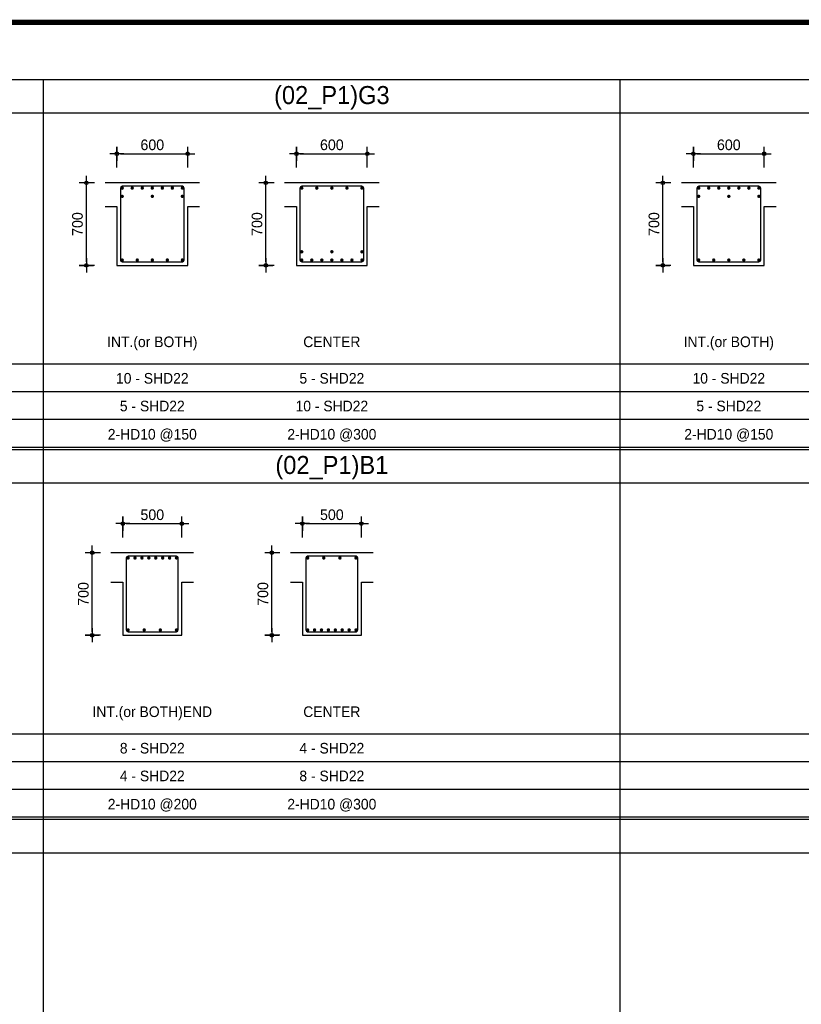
# Model space of a CAD drawing. Header units: millimetres. Extents: x 3445018 to 4174071, y -6064565 to -5122887.
# Tile 29 of 192: x 3704805 to 3711427, y -5833370 to -5825023. Entities that reach past the tile are written whole.
import ezdxf
from ezdxf.enums import TextEntityAlignment as Align

# ---------------------------------------------------------------- set-up
doc = ezdxf.new("R2010")
doc.units = ezdxf.units.MM
doc.header["$MEASUREMENT"] = 0
doc.layers.get('DEFPOINTS').update_dxf_attribs({"linetype": 'CONTINUOUS'})
for name, color, linetype in [('A_GE_FORM', 7, 'CONTINUOUS'), ('DIM', 7, 'CONTINUOUS'), ('guide', 9, 'CONTINUOUS'), ('SO-252', 252, 'CONTINUOUS'), ('WA1', 2, 'CONTINUOUS'), ('WA2', 3, 'CONTINUOUS'), ('문자', 2, 'CONTINUOUS')]:
    doc.layers.add(name, color=color, linetype=linetype)
doc.styles.add('HY울릉도 L', font='txt')
doc.styles.add('SDP-S', font='txt')
doc.styles.add('돋움', font='txt')
doc.dimstyles.new('SMDI-3', dxfattribs={"dimtxt": 3, "dimasz": 1, "dimexe": 2, "dimexo": 3, "dimgap": 1, "dimtad": 1, "dimdsep": 46, "dimtxsty": 'HY울릉도 L', "dimblk": 'Z_DOT', "dimcen": 2.5, "dimdle": 1.5, "dimclrd": 1, "dimclre": 1, "dimclrt": 2, "dimadec": 0, "dimazin": 0, "dimtfac": 1, "dimtix": 1, "dimtmove": 2, "dimatfit": 3, "dimldrblk": 'Z_DOT', "dimfxl": 2, "dimtvp": 1, "dimtolj": 1, "dimtzin": 0, "dimarcsym": 0})

# ---------------------------------------------------------------- blocks, each defined once
blk = doc.blocks.new('sheet _서영')
at = {"layer": 'A_GE_FORM', "const_width": 1.5}
blk.add_lwpolyline([(-361868.49, -1059038.93), (-362670.49, -1059038.93), (-362670.49, -1058483.93), (-361868.49, -1058483.93)], close=True, dxfattribs=at)
blk = doc.blocks.new('Z_DOT')
at = {"layer": 'DIM', "color": 1, "ltscale": 3}
for p, q in [((-2, 0), (2, 0)), ((0, -2), (0, 2))]:
    blk.add_line(p, q, dxfattribs=at)
for radius in [0.5, 0.25]:
    blk.add_circle((0, 0), radius, dxfattribs=at)
blk = doc.blocks.new('*D204')
at = {"layer": 'DEFPOINTS', "color": 0, "ltscale": 3, "transparency": 16777216}
for p in [(3706178.1, -5829295.6), (3705678.1, -5829501.6), (3706178.1, -5829501.6)]:
    blk.add_point(p, dxfattribs=at)
at = {"layer": 'DIM', "color": 1, "lineweight": -2, "ltscale": 3, "transparency": 16777216}
for p, q in [((3705678.1, -5829411.6), (3705678.1, -5829235.6)), ((3705708.1, -5829295.6), (3706148.1, -5829295.6)), ((3706178.1, -5829411.6), (3706178.1, -5829235.6))]:
    blk.add_line(p, q, dxfattribs=at)
at = {"layer": 'DIM', "color": 1, "lineweight": -2, "ltscale": 3, "transparency": 16777216, "xscale": 30, "yscale": 30, "zscale": 30, "rotation": 180}
blk.add_blockref('Z_DOT', (3705678.1, -5829295.6), dxfattribs=at)
at = {"layer": 'DIM', "color": 1, "lineweight": -2, "ltscale": 3, "transparency": 16777216, "xscale": 30, "yscale": 30, "zscale": 30}
blk.add_blockref('Z_DOT', (3706178.1, -5829295.6), dxfattribs=at)
at = {"layer": 'DIM', "color": 2, "ltscale": 3, "transparency": 16777216, "insert": (3705928.1, -5829145.5), "char_height": 90, "attachment_point": 5, "style": 'SDP-S'}
blk.add_mtext('\\A1;\\P500', dxfattribs=at)
blk = doc.blocks.new('*D205')
at = {"layer": 'DEFPOINTS', "color": 0, "ltscale": 3, "transparency": 16777216}
for p in [(3707699.6, -5829295.6), (3707199.6, -5829501.6), (3707699.6, -5829501.6)]:
    blk.add_point(p, dxfattribs=at)
at = {"layer": 'DIM', "color": 1, "lineweight": -2, "ltscale": 3, "transparency": 16777216}
for p, q in [((3707199.6, -5829411.6), (3707199.6, -5829235.6)), ((3707229.6, -5829295.6), (3707669.6, -5829295.6)), ((3707699.6, -5829411.6), (3707699.6, -5829235.6))]:
    blk.add_line(p, q, dxfattribs=at)
at = {"layer": 'DIM', "color": 1, "lineweight": -2, "ltscale": 3, "transparency": 16777216, "xscale": 30, "yscale": 30, "zscale": 30, "rotation": 180}
blk.add_blockref('Z_DOT', (3707199.6, -5829295.6), dxfattribs=at)
at = {"layer": 'DIM', "color": 1, "lineweight": -2, "ltscale": 3, "transparency": 16777216, "xscale": 30, "yscale": 30, "zscale": 30}
blk.add_blockref('Z_DOT', (3707699.6, -5829295.6), dxfattribs=at)
at = {"layer": 'DIM', "color": 2, "ltscale": 3, "transparency": 16777216, "insert": (3707449.6, -5829145.5), "char_height": 90, "attachment_point": 5, "style": 'SDP-S'}
blk.add_mtext('\\A1;\\P500', dxfattribs=at)
blk = doc.blocks.new('*D206')
at = {"layer": 'DEFPOINTS', "color": 0, "ltscale": 3, "transparency": 16777216}
for p in [(3706940.8, -5829541.6), (3707099.6, -5829541.6), (3707099.6, -5830241.6)]:
    blk.add_point(p, dxfattribs=at)
at = {"layer": 'DIM', "color": 1, "lineweight": -2, "ltscale": 3, "transparency": 16777216}
for p, q in [((3707009.6, -5829541.6), (3706880.8, -5829541.6)), ((3706940.8, -5830211.6), (3706940.8, -5829571.6)), ((3707009.6, -5830241.6), (3706880.8, -5830241.6))]:
    blk.add_line(p, q, dxfattribs=at)
at = {"layer": 'DIM', "color": 1, "lineweight": -2, "ltscale": 3, "transparency": 16777216, "xscale": 30, "yscale": 30, "zscale": 30}
for p, rotation in [((3706940.8, -5829541.6), 90), ((3706940.8, -5830241.6), 270)]:
    blk.add_blockref('Z_DOT', p, dxfattribs=dict(at, rotation=rotation))
at = {"layer": 'DIM', "color": 2, "ltscale": 3, "transparency": 16777216, "insert": (3706865.7, -5829891.6), "char_height": 90, "attachment_point": 5, "rotation": 90, "style": 'SDP-S'}
blk.add_mtext('\\A1;700', dxfattribs=at)
blk = doc.blocks.new('*D207')
at = {"layer": 'DEFPOINTS', "color": 0, "ltscale": 3, "transparency": 16777216}
for p in [(3705419.3, -5829541.6), (3705578.1, -5829541.6), (3705578.1, -5830241.6)]:
    blk.add_point(p, dxfattribs=at)
at = {"layer": 'DIM', "color": 1, "lineweight": -2, "ltscale": 3, "transparency": 16777216}
for p, q in [((3705488.1, -5829541.6), (3705359.3, -5829541.6)), ((3705419.3, -5830211.6), (3705419.3, -5829571.6)), ((3705488.1, -5830241.6), (3705359.3, -5830241.6))]:
    blk.add_line(p, q, dxfattribs=at)
at = {"layer": 'DIM', "color": 1, "lineweight": -2, "ltscale": 3, "transparency": 16777216, "xscale": 30, "yscale": 30, "zscale": 30}
for p, rotation in [((3705419.3, -5829541.6), 90), ((3705419.3, -5830241.6), 270)]:
    blk.add_blockref('Z_DOT', p, dxfattribs=dict(at, rotation=rotation))
at = {"layer": 'DIM', "color": 2, "ltscale": 3, "transparency": 16777216, "insert": (3705344.3, -5829891.6), "char_height": 90, "attachment_point": 5, "rotation": 90, "style": 'SDP-S'}
blk.add_mtext('\\A1;700', dxfattribs=at)
blk = doc.blocks.new('*D252')
at = {"layer": 'DEFPOINTS', "color": 0, "ltscale": 3, "transparency": 16777216}
for p in [(3706228.1, -5826159.6), (3705628.1, -5826365.6), (3706228.1, -5826365.6)]:
    blk.add_point(p, dxfattribs=at)
at = {"layer": 'DIM', "color": 1, "lineweight": -2, "ltscale": 3, "transparency": 16777216}
for p, q in [((3705628.1, -5826275.6), (3705628.1, -5826099.6)), ((3706228.1, -5826275.6), (3706228.1, -5826099.6)), ((3705658.1, -5826159.6), (3706198.1, -5826159.6))]:
    blk.add_line(p, q, dxfattribs=at)
at = {"layer": 'DIM', "color": 1, "lineweight": -2, "ltscale": 3, "transparency": 16777216, "xscale": 30, "yscale": 30, "zscale": 30, "rotation": 180}
blk.add_blockref('Z_DOT', (3705628.1, -5826159.6), dxfattribs=at)
at = {"layer": 'DIM', "color": 1, "lineweight": -2, "ltscale": 3, "transparency": 16777216, "xscale": 30, "yscale": 30, "zscale": 30}
blk.add_blockref('Z_DOT', (3706228.1, -5826159.6), dxfattribs=at)
at = {"layer": 'DIM', "color": 2, "ltscale": 3, "transparency": 16777216, "insert": (3705928.1, -5826009.5), "char_height": 90, "attachment_point": 5, "style": 'SDP-S'}
blk.add_mtext('\\A1;\\P600', dxfattribs=at)
blk = doc.blocks.new('*D253')
at = {"layer": 'DEFPOINTS', "color": 0, "ltscale": 3, "transparency": 16777216}
for p in [(3705369.3, -5826405.6), (3705528.1, -5826405.6), (3705528.1, -5827105.6)]:
    blk.add_point(p, dxfattribs=at)
at = {"layer": 'DIM', "color": 1, "lineweight": -2, "ltscale": 3, "transparency": 16777216}
for p, q in [((3705438.1, -5826405.6), (3705309.3, -5826405.6)), ((3705369.3, -5827075.6), (3705369.3, -5826435.6)), ((3705438.1, -5827105.6), (3705309.3, -5827105.6))]:
    blk.add_line(p, q, dxfattribs=at)
at = {"layer": 'DIM', "color": 1, "lineweight": -2, "ltscale": 3, "transparency": 16777216, "xscale": 30, "yscale": 30, "zscale": 30}
for p, rotation in [((3705369.3, -5826405.6), 90), ((3705369.3, -5827105.6), 270)]:
    blk.add_blockref('Z_DOT', p, dxfattribs=dict(at, rotation=rotation))
at = {"layer": 'DIM', "color": 2, "ltscale": 3, "transparency": 16777216, "insert": (3705294.3, -5826755.6), "char_height": 90, "attachment_point": 5, "rotation": 90, "style": 'SDP-S'}
blk.add_mtext('\\A1;700', dxfattribs=at)
blk = doc.blocks.new('*D254')
at = {"layer": 'DEFPOINTS', "color": 0, "ltscale": 3, "transparency": 16777216}
for p in [(3707749.6, -5826159.6), (3707149.6, -5826365.6), (3707749.6, -5826365.6)]:
    blk.add_point(p, dxfattribs=at)
at = {"layer": 'DIM', "color": 1, "lineweight": -2, "ltscale": 3, "transparency": 16777216}
for p, q in [((3707149.6, -5826275.6), (3707149.6, -5826099.6)), ((3707749.6, -5826275.6), (3707749.6, -5826099.6)), ((3707179.6, -5826159.6), (3707719.6, -5826159.6))]:
    blk.add_line(p, q, dxfattribs=at)
at = {"layer": 'DIM', "color": 1, "lineweight": -2, "ltscale": 3, "transparency": 16777216, "xscale": 30, "yscale": 30, "zscale": 30, "rotation": 180}
blk.add_blockref('Z_DOT', (3707149.6, -5826159.6), dxfattribs=at)
at = {"layer": 'DIM', "color": 1, "lineweight": -2, "ltscale": 3, "transparency": 16777216, "xscale": 30, "yscale": 30, "zscale": 30}
blk.add_blockref('Z_DOT', (3707749.6, -5826159.6), dxfattribs=at)
at = {"layer": 'DIM', "color": 2, "ltscale": 3, "transparency": 16777216, "insert": (3707449.6, -5826009.5), "char_height": 90, "attachment_point": 5, "style": 'SDP-S'}
blk.add_mtext('\\A1;\\P600', dxfattribs=at)
blk = doc.blocks.new('*D255')
at = {"layer": 'DEFPOINTS', "color": 0, "ltscale": 3, "transparency": 16777216}
for p in [(3706890.8, -5826405.6), (3707049.6, -5826405.6), (3707049.6, -5827105.6)]:
    blk.add_point(p, dxfattribs=at)
at = {"layer": 'DIM', "color": 1, "lineweight": -2, "ltscale": 3, "transparency": 16777216}
for p, q in [((3706959.6, -5826405.6), (3706830.8, -5826405.6)), ((3706890.8, -5827075.6), (3706890.8, -5826435.6)), ((3706959.6, -5827105.6), (3706830.8, -5827105.6))]:
    blk.add_line(p, q, dxfattribs=at)
at = {"layer": 'DIM', "color": 1, "lineweight": -2, "ltscale": 3, "transparency": 16777216, "xscale": 30, "yscale": 30, "zscale": 30}
for p, rotation in [((3706890.8, -5826405.6), 90), ((3706890.8, -5827105.6), 270)]:
    blk.add_blockref('Z_DOT', p, dxfattribs=dict(at, rotation=rotation))
at = {"layer": 'DIM', "color": 2, "ltscale": 3, "transparency": 16777216, "insert": (3706815.7, -5826755.6), "char_height": 90, "attachment_point": 5, "rotation": 90, "style": 'SDP-S'}
blk.add_mtext('\\A1;700', dxfattribs=at)
blk = doc.blocks.new('*D256')
at = {"layer": 'DEFPOINTS', "color": 0, "ltscale": 3, "transparency": 16777216}
for p in [(3711113.1, -5826159.6), (3710513.1, -5826365.6), (3711113.1, -5826365.6)]:
    blk.add_point(p, dxfattribs=at)
at = {"layer": 'DIM', "color": 1, "lineweight": -2, "ltscale": 3, "transparency": 16777216}
for p, q in [((3710513.1, -5826275.6), (3710513.1, -5826099.6)), ((3711113.1, -5826275.6), (3711113.1, -5826099.6)), ((3710543.1, -5826159.6), (3711083.1, -5826159.6))]:
    blk.add_line(p, q, dxfattribs=at)
at = {"layer": 'DIM', "color": 1, "lineweight": -2, "ltscale": 3, "transparency": 16777216, "xscale": 30, "yscale": 30, "zscale": 30, "rotation": 180}
blk.add_blockref('Z_DOT', (3710513.1, -5826159.6), dxfattribs=at)
at = {"layer": 'DIM', "color": 1, "lineweight": -2, "ltscale": 3, "transparency": 16777216, "xscale": 30, "yscale": 30, "zscale": 30}
blk.add_blockref('Z_DOT', (3711113.1, -5826159.6), dxfattribs=at)
at = {"layer": 'DIM', "color": 2, "ltscale": 3, "transparency": 16777216, "insert": (3710813.1, -5826009.5), "char_height": 90, "attachment_point": 5, "style": 'SDP-S'}
blk.add_mtext('\\A1;\\P600', dxfattribs=at)
blk = doc.blocks.new('*D257')
at = {"layer": 'DEFPOINTS', "color": 0, "ltscale": 3, "transparency": 16777216}
for p in [(3710254.3, -5826405.6), (3710413.1, -5826405.6), (3710413.1, -5827105.6)]:
    blk.add_point(p, dxfattribs=at)
at = {"layer": 'DIM', "color": 1, "lineweight": -2, "ltscale": 3, "transparency": 16777216}
for p, q in [((3710323.1, -5826405.6), (3710194.3, -5826405.6)), ((3710254.3, -5827075.6), (3710254.3, -5826435.6)), ((3710323.1, -5827105.6), (3710194.3, -5827105.6))]:
    blk.add_line(p, q, dxfattribs=at)
at = {"layer": 'DIM', "color": 1, "lineweight": -2, "ltscale": 3, "transparency": 16777216, "xscale": 30, "yscale": 30, "zscale": 30}
for p, rotation in [((3710254.3, -5826405.6), 90), ((3710254.3, -5827105.6), 270)]:
    blk.add_blockref('Z_DOT', p, dxfattribs=dict(at, rotation=rotation))
at = {"layer": 'DIM', "color": 2, "ltscale": 3, "transparency": 16777216, "insert": (3710179.3, -5826755.6), "char_height": 90, "attachment_point": 5, "rotation": 90, "style": 'SDP-S'}
blk.add_mtext('\\A1;700', dxfattribs=at)

msp = doc.modelspace()

# ---------------------------------------------------------------- hatches: boundary and pattern name
at = {"layer": 'WA1'}
h = msp.add_hatch(color=256, dxfattribs=at)
h.dxf.hatch_style = 1
h.paths.add_polyline_path([(3705688.136, -5826450.627, 1), (3705658.136, -5826450.627, 1)])
h = msp.add_hatch(color=256, dxfattribs=at)
h.dxf.hatch_style = 1
h.paths.add_polyline_path([(3705773.136, -5826450.627, 1), (3705743.136, -5826450.627, 1)])
h = msp.add_hatch(color=256, dxfattribs=at)
h.dxf.hatch_style = 1
h.paths.add_polyline_path([(3705858.136, -5826450.627, 1), (3705828.136, -5826450.627, 1)])
h = msp.add_hatch(color=256, dxfattribs=at)
h.dxf.hatch_style = 1
h.paths.add_polyline_path([(3705943.136, -5826450.627, 1), (3705913.136, -5826450.627, 1)])
h = msp.add_hatch(color=256, dxfattribs=at)
h.dxf.hatch_style = 1
h.paths.add_polyline_path([(3705998.136, -5826450.627, -1), (3706028.136, -5826450.627, -1)])
h = msp.add_hatch(color=256, dxfattribs=at)
h.dxf.hatch_style = 1
h.paths.add_polyline_path([(3706083.136, -5826450.627, -1), (3706113.136, -5826450.627, -1)])
h = msp.add_hatch(color=256, dxfattribs=at)
h.dxf.hatch_style = 1
h.paths.add_polyline_path([(3706168.136, -5826450.627, -1), (3706198.136, -5826450.627, -1)])
h = msp.add_hatch(color=256, dxfattribs=at)
h.dxf.hatch_style = 1
h.paths.add_polyline_path([(3707209.701, -5826450.627, -1), (3707179.701, -5826450.627, -1)])
h = msp.add_hatch(color=256, dxfattribs=at)
h.dxf.hatch_style = 1
h.paths.add_polyline_path([(3707337.201, -5826450.627, -1), (3707307.201, -5826450.627, -1)])
h = msp.add_hatch(color=256, dxfattribs=at)
h.dxf.hatch_style = 1
h.paths.add_polyline_path([(3707464.701, -5826450.627, -1), (3707434.701, -5826450.627, -1)])
h = msp.add_hatch(color=256, dxfattribs=at)
h.dxf.hatch_style = 1
h.paths.add_polyline_path([(3707592.201, -5826450.627, -1), (3707562.201, -5826450.627, -1)])
h = msp.add_hatch(color=256, dxfattribs=at)
h.dxf.hatch_style = 1
h.paths.add_polyline_path([(3707689.701, -5826450.627, 1), (3707719.701, -5826450.627, 1)])
h = msp.add_hatch(color=256, dxfattribs=at)
h.dxf.hatch_style = 1
h.paths.add_polyline_path([(3710573.136, -5826450.627, 1), (3710543.136, -5826450.627, 1)])
h = msp.add_hatch(color=256, dxfattribs=at)
h.dxf.hatch_style = 1
h.paths.add_polyline_path([(3710658.136, -5826450.627, 1), (3710628.136, -5826450.627, 1)])
h = msp.add_hatch(color=256, dxfattribs=at)
h.dxf.hatch_style = 1
h.paths.add_polyline_path([(3710743.136, -5826450.627, 1), (3710713.136, -5826450.627, 1)])
h = msp.add_hatch(color=256, dxfattribs=at)
h.dxf.hatch_style = 1
h.paths.add_polyline_path([(3710828.136, -5826450.627, 1), (3710798.136, -5826450.627, 1)])
h = msp.add_hatch(color=256, dxfattribs=at)
h.dxf.hatch_style = 1
h.paths.add_polyline_path([(3710883.136, -5826450.627, -1), (3710913.136, -5826450.627, -1)])
h = msp.add_hatch(color=256, dxfattribs=at)
h.dxf.hatch_style = 1
h.paths.add_polyline_path([(3710968.136, -5826450.627, -1), (3710998.136, -5826450.627, -1)])
h = msp.add_hatch(color=256, dxfattribs=at)
h.dxf.hatch_style = 1
h.paths.add_polyline_path([(3711053.136, -5826450.627, -1), (3711083.136, -5826450.627, -1)])
h = msp.add_hatch(color=256, dxfattribs=at)
h.dxf.hatch_style = 1
h.paths.add_polyline_path([(3705688.136, -5826520.627, 1), (3705658.136, -5826520.627, 1)])
h = msp.add_hatch(color=256, dxfattribs=at)
h.dxf.hatch_style = 1
h.paths.add_polyline_path([(3705943.136, -5826520.627, 1), (3705913.136, -5826520.627, 1)])
h = msp.add_hatch(color=256, dxfattribs=at)
h.dxf.hatch_style = 1
h.paths.add_polyline_path([(3706198.136, -5826520.627, 1), (3706168.136, -5826520.627, 1)])
h = msp.add_hatch(color=256, dxfattribs=at)
h.dxf.hatch_style = 1
h.paths.add_polyline_path([(3710573.136, -5826520.627, 1), (3710543.136, -5826520.627, 1)])
h = msp.add_hatch(color=256, dxfattribs=at)
h.dxf.hatch_style = 1
h.paths.add_polyline_path([(3710828.136, -5826520.627, 1), (3710798.136, -5826520.627, 1)])
h = msp.add_hatch(color=256, dxfattribs=at)
h.dxf.hatch_style = 1
h.paths.add_polyline_path([(3711083.136, -5826520.627, 1), (3711053.136, -5826520.627, 1)])
h = msp.add_hatch(color=256, dxfattribs=at)
h.dxf.hatch_style = 1
h.paths.add_polyline_path([(3705688.136, -5827060.627, 1), (3705658.136, -5827060.627, 1)])
h = msp.add_hatch(color=256, dxfattribs=at)
h.dxf.hatch_style = 1
h.paths.add_polyline_path([(3705815.636, -5827060.627, 1), (3705785.636, -5827060.627, 1)])
h = msp.add_hatch(color=256, dxfattribs=at)
h.dxf.hatch_style = 1
h.paths.add_polyline_path([(3705943.136, -5827060.627, 1), (3705913.136, -5827060.627, 1)])
h = msp.add_hatch(color=256, dxfattribs=at)
h.dxf.hatch_style = 1
h.paths.add_polyline_path([(3706070.636, -5827060.627, 1), (3706040.636, -5827060.627, 1)])
h = msp.add_hatch(color=256, dxfattribs=at)
h.dxf.hatch_style = 1
h.paths.add_polyline_path([(3706168.136, -5827060.627, -1), (3706198.136, -5827060.627, -1)])
h = msp.add_hatch(color=256, dxfattribs=at)
h.dxf.hatch_style = 1
h.paths.add_polyline_path([(3707209.571, -5826990.627, -1), (3707179.571, -5826990.627, -1)])
h = msp.add_hatch(color=256, dxfattribs=at)
h.dxf.hatch_style = 1
h.paths.add_polyline_path([(3707209.571, -5827060.627, -1), (3707179.571, -5827060.627, -1)])
h = msp.add_hatch(color=256, dxfattribs=at)
h.dxf.hatch_style = 1
h.paths.add_polyline_path([(3707294.571, -5827060.627, -1), (3707264.571, -5827060.627, -1)])
h = msp.add_hatch(color=256, dxfattribs=at)
h.dxf.hatch_style = 1
h.paths.add_polyline_path([(3707379.571, -5827060.627, -1), (3707349.571, -5827060.627, -1)])
h = msp.add_hatch(color=256, dxfattribs=at)
h.dxf.hatch_style = 1
h.paths.add_polyline_path([(3707464.571, -5826990.627, -1), (3707434.571, -5826990.627, -1)])
h = msp.add_hatch(color=256, dxfattribs=at)
h.dxf.hatch_style = 1
h.paths.add_polyline_path([(3707464.571, -5827060.627, -1), (3707434.571, -5827060.627, -1)])
h = msp.add_hatch(color=256, dxfattribs=at)
h.dxf.hatch_style = 1
h.paths.add_polyline_path([(3707519.571, -5827060.627, 1), (3707549.571, -5827060.627, 1)])
h = msp.add_hatch(color=256, dxfattribs=at)
h.dxf.hatch_style = 1
h.paths.add_polyline_path([(3707604.571, -5827060.627, 1), (3707634.571, -5827060.627, 1)])
h = msp.add_hatch(color=256, dxfattribs=at)
h.dxf.hatch_style = 1
h.paths.add_polyline_path([(3707719.571, -5826990.627, -1), (3707689.571, -5826990.627, -1)])
h = msp.add_hatch(color=256, dxfattribs=at)
h.dxf.hatch_style = 1
h.paths.add_polyline_path([(3707689.571, -5827060.627, 1), (3707719.571, -5827060.627, 1)])
h = msp.add_hatch(color=256, dxfattribs=at)
h.dxf.hatch_style = 1
h.paths.add_polyline_path([(3710573.136, -5827060.627, 1), (3710543.136, -5827060.627, 1)])
h = msp.add_hatch(color=256, dxfattribs=at)
h.dxf.hatch_style = 1
h.paths.add_polyline_path([(3710700.636, -5827060.627, 1), (3710670.636, -5827060.627, 1)])
h = msp.add_hatch(color=256, dxfattribs=at)
h.dxf.hatch_style = 1
h.paths.add_polyline_path([(3710828.136, -5827060.627, 1), (3710798.136, -5827060.627, 1)])
h = msp.add_hatch(color=256, dxfattribs=at)
h.dxf.hatch_style = 1
h.paths.add_polyline_path([(3710955.636, -5827060.627, 1), (3710925.636, -5827060.627, 1)])
h = msp.add_hatch(color=256, dxfattribs=at)
h.dxf.hatch_style = 1
h.paths.add_polyline_path([(3711053.136, -5827060.627, -1), (3711083.136, -5827060.627, -1)])
h = msp.add_hatch(color=256, dxfattribs=at)
h.dxf.hatch_style = 1
h.paths.add_polyline_path([(3705738.136, -5829586.627, 1), (3705708.136, -5829586.627, 1)])
h = msp.add_hatch(color=256, dxfattribs=at)
h.dxf.hatch_style = 1
h.paths.add_polyline_path([(3705796.707, -5829586.627, 1), (3705766.707, -5829586.627, 1)])
h = msp.add_hatch(color=256, dxfattribs=at)
h.dxf.hatch_style = 1
h.paths.add_polyline_path([(3705855.279, -5829586.627, 1), (3705825.279, -5829586.627, 1)])
h = msp.add_hatch(color=256, dxfattribs=at)
h.dxf.hatch_style = 1
h.paths.add_polyline_path([(3705913.85, -5829586.627, 1), (3705883.85, -5829586.627, 1)])
h = msp.add_hatch(color=256, dxfattribs=at)
h.dxf.hatch_style = 1
h.paths.add_polyline_path([(3705942.421, -5829586.627, -1), (3705972.421, -5829586.627, -1)])
h = msp.add_hatch(color=256, dxfattribs=at)
h.dxf.hatch_style = 1
h.paths.add_polyline_path([(3706000.993, -5829586.627, -1), (3706030.993, -5829586.627, -1)])
h = msp.add_hatch(color=256, dxfattribs=at)
h.dxf.hatch_style = 1
h.paths.add_polyline_path([(3706059.564, -5829586.627, -1), (3706089.564, -5829586.627, -1)])
h = msp.add_hatch(color=256, dxfattribs=at)
h.dxf.hatch_style = 1
h.paths.add_polyline_path([(3706118.136, -5829586.627, -1), (3706148.136, -5829586.627, -1)])
h = msp.add_hatch(color=256, dxfattribs=at)
h.dxf.hatch_style = 1
h.paths.add_polyline_path([(3707259.571, -5829586.627, 1), (3707229.571, -5829586.627, 1)])
h = msp.add_hatch(color=256, dxfattribs=at)
h.dxf.hatch_style = 1
h.paths.add_polyline_path([(3707396.237, -5829586.627, 1), (3707366.237, -5829586.627, 1)])
h = msp.add_hatch(color=256, dxfattribs=at)
h.dxf.hatch_style = 1
h.paths.add_polyline_path([(3707502.904, -5829586.627, -1), (3707532.904, -5829586.627, -1)])
h = msp.add_hatch(color=256, dxfattribs=at)
h.dxf.hatch_style = 1
h.paths.add_polyline_path([(3707669.571, -5829586.627, 1), (3707639.571, -5829586.627, 1)])
h = msp.add_hatch(color=256, dxfattribs=at)
h.dxf.hatch_style = 1
h.paths.add_polyline_path([(3705738.136, -5830196.627, 1), (3705708.136, -5830196.627, 1)])
h = msp.add_hatch(color=256, dxfattribs=at)
h.dxf.hatch_style = 1
h.paths.add_polyline_path([(3705874.802, -5830196.627, 1), (3705844.802, -5830196.627, 1)])
h = msp.add_hatch(color=256, dxfattribs=at)
h.dxf.hatch_style = 1
h.paths.add_polyline_path([(3705981.469, -5830196.627, -1), (3706011.469, -5830196.627, -1)])
h = msp.add_hatch(color=256, dxfattribs=at)
h.dxf.hatch_style = 1
h.paths.add_polyline_path([(3706148.136, -5830196.627, 1), (3706118.136, -5830196.627, 1)])
h = msp.add_hatch(color=256, dxfattribs=at)
h.dxf.hatch_style = 1
h.paths.add_polyline_path([(3707259.571, -5830196.627, 1), (3707229.571, -5830196.627, 1)])
h = msp.add_hatch(color=256, dxfattribs=at)
h.dxf.hatch_style = 1
h.paths.add_polyline_path([(3707318.142, -5830196.627, 1), (3707288.142, -5830196.627, 1)])
h = msp.add_hatch(color=256, dxfattribs=at)
h.dxf.hatch_style = 1
h.paths.add_polyline_path([(3707376.714, -5830196.627, 1), (3707346.714, -5830196.627, 1)])
h = msp.add_hatch(color=256, dxfattribs=at)
h.dxf.hatch_style = 1
h.paths.add_polyline_path([(3707435.285, -5830196.627, 1), (3707405.285, -5830196.627, 1)])
h = msp.add_hatch(color=256, dxfattribs=at)
h.dxf.hatch_style = 1
h.paths.add_polyline_path([(3707463.856, -5830196.627, -1), (3707493.856, -5830196.627, -1)])
h = msp.add_hatch(color=256, dxfattribs=at)
h.dxf.hatch_style = 1
h.paths.add_polyline_path([(3707522.428, -5830196.627, -1), (3707552.428, -5830196.627, -1)])
h = msp.add_hatch(color=256, dxfattribs=at)
h.dxf.hatch_style = 1
h.paths.add_polyline_path([(3707580.999, -5830196.627, -1), (3707610.999, -5830196.627, -1)])
h = msp.add_hatch(color=256, dxfattribs=at)
h.dxf.hatch_style = 1
h.paths.add_polyline_path([(3707639.571, -5830196.627, -1), (3707669.571, -5830196.627, -1)])

# ---------------------------------------------------------------- linework, layer by layer
at = {"layer": 'guide'}
for p, q in [((3719662.006, -5825532.427), (3699172.006, -5825532.427)), ((3705007.006, -5841192.827), (3705007.006, -5825532.427)), ((3709892.006, -5841192.827), (3709892.006, -5825532.427)), ((3719662.006, -5825816.627), (3699172.006, -5825816.627)), ((3719662.006, -5827943.227), (3699172.006, -5827943.227)), ((3719662.006, -5828178.427), (3699172.006, -5828178.427)), ((3719662.006, -5828413.627), (3699172.006, -5828413.627)), ((3719662.006, -5828648.827), (3699172.006, -5828648.827)), ((3719662.006, -5828668.427), (3699172.006, -5828668.427)), ((3719662.006, -5828952.627), (3699172.006, -5828952.627)), ((3719662.006, -5831079.227), (3699172.006, -5831079.227)), ((3719662.006, -5831314.427), (3699172.006, -5831314.427)), ((3719662.006, -5831549.627), (3699172.006, -5831549.627)), ((3719662.006, -5831784.827), (3699172.006, -5831784.827)), ((3719662.006, -5831804.427), (3699172.006, -5831804.427)), ((3719662.006, -5832088.627), (3699172.006, -5832088.627))]:
    msp.add_line(p, q, dxfattribs=at)
at = {"layer": 'SO-252'}
for points in [[(3706328.136, -5826405.627), (3705528.136, -5826405.627)], [(3707849.571, -5826405.627), (3707049.571, -5826405.627)], [(3711213.136, -5826405.627), (3710413.136, -5826405.627)], [(3705528.136, -5826605.627), (3705628.136, -5826605.627), (3705628.136, -5827105.627), (3706228.136, -5827105.627), (3706228.136, -5826605.627), (3706328.136, -5826605.627)], [(3707049.571, -5826605.627), (3707149.571, -5826605.627), (3707149.571, -5827105.627), (3707749.571, -5827105.627), (3707749.571, -5826605.627), (3707849.571, -5826605.627)], [(3710413.136, -5826605.627), (3710513.136, -5826605.627), (3710513.136, -5827105.627), (3711113.136, -5827105.627), (3711113.136, -5826605.627), (3711213.136, -5826605.627)], [(3706278.136, -5829541.627), (3705578.136, -5829541.627)], [(3707799.571, -5829541.627), (3707099.571, -5829541.627)], [(3705578.136, -5829791.627), (3705678.136, -5829791.627), (3705678.136, -5830241.627), (3706178.136, -5830241.627), (3706178.136, -5829791.627), (3706278.136, -5829791.627)], [(3707099.571, -5829791.627), (3707199.571, -5829791.627), (3707199.571, -5830241.627), (3707699.571, -5830241.627), (3707699.571, -5829791.627), (3707799.571, -5829791.627)]]:
    msp.add_lwpolyline(points, dxfattribs=at)
at = {"layer": 'WA2'}
for points in [[(3705673.136, -5827075.627), (3706183.136, -5827075.627, 0.41421356), (3706198.136, -5827060.627), (3706198.136, -5826450.627, 0.41421356), (3706183.136, -5826435.627), (3705673.136, -5826435.627, 0.41421356), (3705658.136, -5826450.627), (3705658.136, -5827060.627, 0.41421356)], [(3707194.571, -5827075.627), (3707704.571, -5827075.627, 0.41421356), (3707719.571, -5827060.627), (3707719.571, -5826450.627, 0.41421356), (3707704.571, -5826435.627), (3707194.571, -5826435.627, 0.41421356), (3707179.571, -5826450.627), (3707179.571, -5827060.627, 0.41421356)], [(3710558.136, -5827075.627), (3711068.136, -5827075.627, 0.41421356), (3711083.136, -5827060.627), (3711083.136, -5826450.627, 0.41421356), (3711068.136, -5826435.627), (3710558.136, -5826435.627, 0.41421356), (3710543.136, -5826450.627), (3710543.136, -5827060.627, 0.41421356)], [(3705723.136, -5830211.627), (3706133.136, -5830211.627, 0.41421356), (3706148.136, -5830196.627), (3706148.136, -5829586.627, 0.41421356), (3706133.136, -5829571.627), (3705723.136, -5829571.627, 0.41421356), (3705708.136, -5829586.627), (3705708.136, -5830196.627, 0.41421356)], [(3707244.571, -5830211.627), (3707654.571, -5830211.627, 0.41421356), (3707669.571, -5830196.627), (3707669.571, -5829586.627, 0.41421356), (3707654.571, -5829571.627), (3707244.571, -5829571.627, 0.41421356), (3707229.571, -5829586.627), (3707229.571, -5830196.627, 0.41421356)]]:
    msp.add_lwpolyline(points, format="xyb", close=True, dxfattribs=at)

# ---------------------------------------------------------------- block references
at = {"layer": '문자', "xscale": 30, "yscale": 30, "zscale": 30}
msp.add_blockref('sheet _서영', (14578881.602, 25929472.553), dxfattribs=at)

# ---------------------------------------------------------------- texts
at = {"layer": '문자', "color": 3, "style": '돋움'}
for s, p in [('(02_P1)G3', (3707449.571, -5825738.551)), ('(02_P1)B1', (3707449.701, -5828874.551))]:
    msp.add_text(s, height=153, dxfattribs=at).set_placement(p, align=Align.CENTER)
at = {"layer": '문자', "style": '돋움'}
for s, p in [('INT.(or BOTH)', (3705928.006, -5827753.958)), ('CENTER', (3707449.441, -5827753.954)), ('INT.(or BOTH)', (3710813.006, -5827753.958)), ('10 - SHD22', (3705928.136, -5828063.115)), ('5 - SHD22', (3707449.571, -5828063.115)), ('10 - SHD22', (3710813.136, -5828063.115)), ('5 - SHD22', (3705928.136, -5828298.315)), ('10 - SHD22', (3707449.571, -5828298.315)), ('5 - SHD22', (3710813.136, -5828298.315)), ('2-HD10 @150', (3705928.136, -5828537.724)), ('2-HD10 @300', (3707449.571, -5828537.724)), ('2-HD10 @150', (3710813.136, -5828537.724)), ('INT.(or BOTH)END', (3705928.006, -5830889.954)), ('CENTER', (3707449.435, -5830889.956)), ('CENTER', (3707449.441, -5830889.954)), ('8 - SHD22', (3705928.006, -5831199.115)), ('4 - SHD22', (3707449.441, -5831199.115)), ('4 - SHD22', (3705928.006, -5831434.315)), ('3 - SHD22', (3707449.441, -5831434.315)), ('8 - SHD22', (3707449.441, -5831434.315)), ('2-HD10 @200', (3705928.006, -5831673.724)), ('2-HD10 @300', (3707449.441, -5831673.724)), ('2-HD10 @300', (3707449.441, -5831673.724))]:
    msp.add_text(s, height=90, dxfattribs=at).set_placement(p, align=Align.MIDDLE_CENTER)

# ---------------------------------------------------------------- dimensions: what is measured, and where the dimension line sits
at = {"layer": 'DIM', "ltscale": 3}
for base, p1, p2, angle, text, picture, middle in [((3706228.136, -5826159.602), (3705628.136, -5826365.627), (3706228.136, -5826365.627), 180, '\\P600', '*D252', (3705928.136, -5826009.54)), ((3707749.571, -5826159.602), (3707149.571, -5826365.627), (3707749.571, -5826365.627), 180, '\\P600', '*D254', (3707449.571, -5826009.54)), ((3711113.136, -5826159.602), (3710513.136, -5826365.627), (3711113.136, -5826365.627), 180, '\\P600', '*D256', (3710813.136, -5826009.54)), ((3705369.348, -5826405.627), (3705528.136, -5827105.627), (3705528.136, -5826405.627), 270, '700', '*D253', (3705294.287, -5826755.627)), ((3706890.783, -5826405.627), (3707049.571, -5827105.627), (3707049.571, -5826405.627), 270, '700', '*D255', (3706815.722, -5826755.627)), ((3710254.348, -5826405.627), (3710413.136, -5827105.627), (3710413.136, -5826405.627), 270, '700', '*D257', (3710179.287, -5826755.627)), ((3706178.136, -5829295.602), (3705678.136, -5829501.627), (3706178.136, -5829501.627), 180, '\\P500', '*D204', (3705928.136, -5829145.54)), ((3707699.571, -5829295.602), (3707199.571, -5829501.627), (3707699.571, -5829501.627), 180, '\\P500', '*D205', (3707449.571, -5829145.54)), ((3705419.348, -5829541.627), (3705578.136, -5830241.627), (3705578.136, -5829541.627), 270, '700', '*D207', (3705344.287, -5829891.627)), ((3706940.783, -5829541.627), (3707099.571, -5830241.627), (3707099.571, -5829541.627), 270, '700', '*D206', (3706865.722, -5829891.627))]:
    dim = msp.add_linear_dim(base=base, p1=p1, p2=p2, angle=angle, text=text, dimstyle='SMDI-3', override={"dimscale": 30, "dimtxsty": 'SDP-S'}, dxfattribs=at)
    dim.commit()
    dim.dimension.update_dxf_attribs({"geometry": picture, "text_midpoint": middle})

doc.saveas('drawing.dxf')
